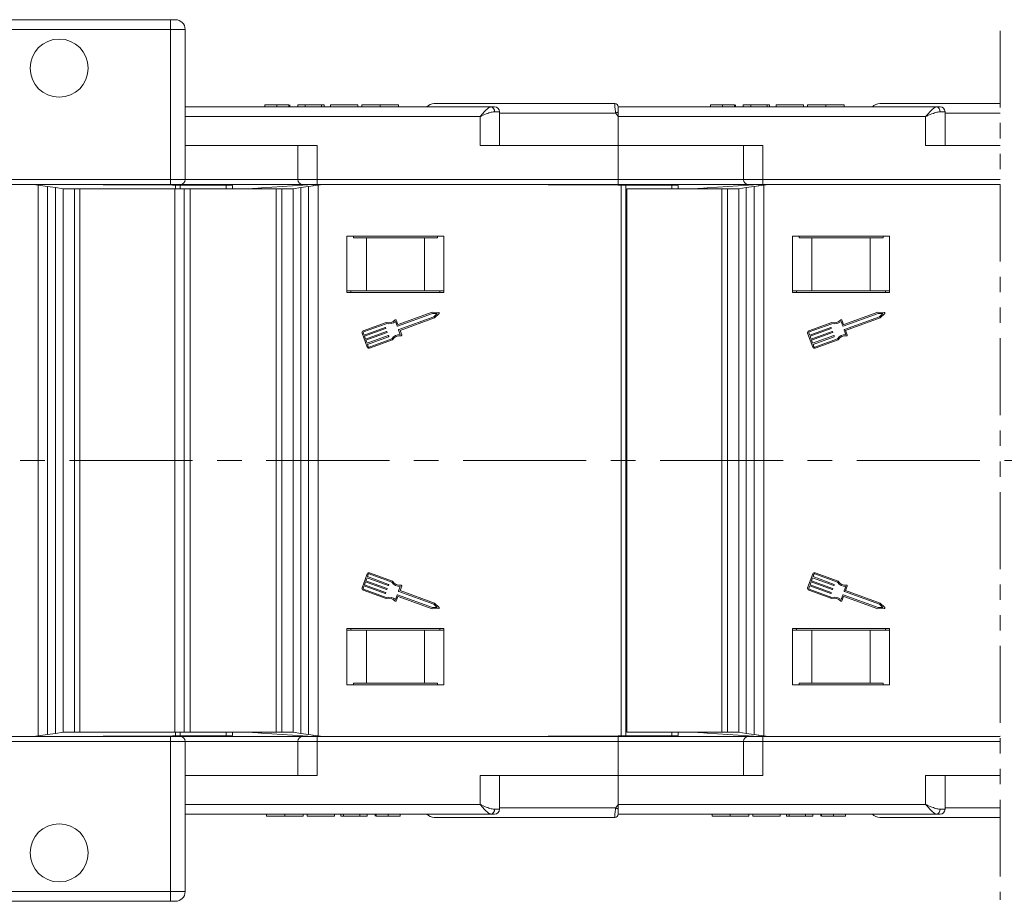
# Model space of a CAD drawing. Header units: millimetres. Extents: x 2471 to 3393, y -390 to 262.
# Tile 13 of 49: x 2968 to 3070, y -244 to -153. Entities that reach past the tile are written whole.
import ezdxf

# ---------------------------------------------------------------- set-up
doc = ezdxf.new("R2010")
doc.units = ezdxf.units.MM
doc.linetypes.add('CENTERX2', pattern=[20.32, 12.7, -2.54, 2.54, -2.54])
doc.linetypes.add('PHANTOM2', pattern=[31.75, 15.875, -3.175, 3.175, -3.175, 3.175, -3.175])

msp = doc.modelspace()

# ---------------------------------------------------------------- linework, layer by layer
at = {"color": 7, "linetype": 'Continuous', "lineweight": 15}
for p, q in [((2950.796, -153.131), (2983.846, -153.131)), ((2983.846, -153.131), (2983.846, -154.131)), ((2984.346, -153.131), (2983.846, -153.131)), ((2983.846, -154.131), (2950.796, -154.131)), ((2983.846, -169.631), (2983.846, -154.131)), ((2983.846, -154.131), (2985.346, -154.131)), ((2985.346, -154.131), (2985.346, -169.631)), ((2985.346, -162.131), (3016.907, -162.131)), ((2993.582, -161.931), (2993.582, -162.131)), ((2994.818, -161.931), (2994.818, -162.131)), ((2996.059, -161.931), (2996.059, -162.131)), ((2996.146, -161.931), (2996.146, -162.131)), ((2996.967, -161.931), (2996.967, -162.131)), ((2997.736, -161.931), (2996.967, -161.931)), ((2997.736, -161.931), (2997.736, -162.131)), ((2999.428, -161.931), (2997.736, -161.931)), ((2999.428, -161.931), (2999.428, -162.131)), ((2999.685, -161.931), (2999.428, -161.931)), ((2999.685, -161.931), (2999.685, -162.131)), ((3000.351, -161.931), (3000.351, -162.131)), ((3003.172, -161.931), (3000.351, -161.931)), ((3003.172, -161.931), (3003.172, -162.131)), ((3003.582, -161.931), (3003.582, -162.131)), ((3005.485, -161.931), (3005.485, -162.131)), ((3007.377, -161.931), (3007.377, -162.131)), ((3011.057, -161.781), (3029.707, -161.781)), ((3016.907, -162.131), (3017.289, -162.131)), ((3029.707, -161.781), (3029.707, -161.781)), ((3030.057, -162.131), (3030.057, -162.656)), ((3030.057, -162.131), (3062.907, -162.131)), ((3039.582, -161.931), (3039.582, -162.131)), ((3040.818, -161.931), (3040.818, -162.131)), ((3042.059, -161.931), (3042.059, -162.131)), ((3042.146, -161.931), (3042.146, -162.131)), ((3042.967, -161.931), (3042.967, -162.131)), ((3043.736, -161.931), (3042.967, -161.931)), ((3043.736, -161.931), (3043.736, -162.131)), ((3045.428, -161.931), (3043.736, -161.931)), ((3045.428, -161.931), (3045.428, -162.131)), ((3045.685, -161.931), (3045.428, -161.931)), ((3045.685, -161.931), (3045.685, -162.131)), ((3046.351, -161.931), (3046.351, -162.131)), ((3049.172, -161.931), (3046.351, -161.931)), ((3049.172, -161.931), (3049.172, -162.131)), ((3049.582, -161.931), (3049.582, -162.131)), ((3051.485, -161.931), (3051.485, -162.131)), ((3053.377, -161.931), (3053.377, -162.131)), ((3057.057, -161.781), (3069.496, -161.781)), ((3062.907, -162.131), (3063.289, -162.131)), ((3015.789, -163.131), (2985.346, -163.131)), ((3015.789, -166.131), (3015.789, -163.131)), ((3017.279, -162.631), (3017.789, -162.631)), ((3017.789, -166.131), (3017.789, -162.631)), ((3029.821, -162.781), (3017.789, -162.781)), ((3030.057, -162.656), (3030.057, -163.131)), ((3030.057, -163.131), (3030.057, -166.131)), ((3061.789, -163.131), (3030.057, -163.131)), ((3061.789, -166.131), (3061.789, -163.131)), ((3063.279, -162.631), (3063.789, -162.631)), ((3063.789, -166.131), (3063.789, -162.631)), ((3069.496, -162.781), (3063.789, -162.781)), ((2998.977, -166.131), (2985.346, -166.131)), ((2996.977, -166.131), (2996.977, -169.631)), ((2998.977, -166.131), (2998.977, -169.631)), ((3015.789, -166.131), (3030.057, -166.131)), ((3030.057, -166.131), (3030.057, -169.631)), ((3044.977, -166.131), (3030.057, -166.131)), ((3042.977, -166.131), (3042.977, -169.631)), ((3044.977, -166.131), (3044.977, -169.631)), ((3061.789, -166.131), (3069.495, -166.131)), ((2939.044, -169.631), (2983.846, -169.631)), ((2983.846, -170.131), (2983.846, -169.631)), ((2983.846, -169.631), (2985.346, -169.631)), ((2985.346, -169.631), (2996.977, -169.631)), ((2996.977, -169.631), (2998.977, -169.631)), ((2998.977, -169.631), (3030.057, -169.631)), ((2998.977, -169.631), (2998.977, -170.131)), ((3030.057, -169.631), (3030.057, -170.131)), ((3030.057, -169.631), (3042.977, -169.631)), ((3042.977, -169.631), (3044.977, -169.631)), ((3044.977, -169.631), (3069.495, -169.631)), ((3044.977, -169.631), (3044.977, -170.131)), ((2983.846, -170.131), (2939.044, -170.131)), ((2970.167, -170.2), (2969.695, -170.131)), ((2984.054, -170.201), (2969.699, -170.132)), ((2984.346, -170.228), (2969.701, -170.132)), ((2970.167, -198.631), (2970.167, -170.2)), ((2970.167, -170.2), (2971.151, -170.345)), ((2971.151, -170.345), (2971.151, -198.631)), ((2971.151, -170.345), (2971.973, -170.465)), ((2971.973, -198.631), (2971.973, -170.465)), ((2971.973, -170.465), (2972.761, -170.581)), ((2972.761, -198.631), (2972.761, -170.581)), ((2972.761, -170.581), (2973.929, -170.581)), ((2973.929, -198.631), (2973.929, -170.581)), ((2973.929, -170.581), (2974.49, -170.581)), ((2974.49, -198.631), (2974.49, -170.581)), ((2974.49, -170.581), (2984.291, -170.581)), ((2984.846, -170.131), (2983.846, -170.131)), ((2989.596, -170.228), (2984.054, -170.201)), ((2984.054, -170.226), (2984.054, -170.201)), ((2984.291, -170.581), (2985.259, -170.581)), ((2984.291, -198.631), (2984.291, -170.581)), ((2984.346, -170.228), (2984.846, -170.231)), ((2984.346, -170.581), (2984.346, -170.228)), ((2997.441, -170.131), (2984.846, -170.131)), ((2984.846, -170.231), (2984.846, -170.581)), ((2985.259, -198.631), (2985.259, -170.581)), ((2985.259, -170.581), (2985.857, -170.581)), ((2985.78, -170.581), (2994.762, -170.581)), ((2985.857, -198.631), (2985.857, -170.581)), ((2989.596, -170.228), (2990.253, -170.231)), ((2989.596, -170.581), (2989.596, -170.228)), ((2990.253, -170.231), (2990.253, -170.581)), ((2992.013, -170.581), (2992.289, -170.562)), ((2992.459, -170.55), (2992.289, -170.562)), ((2992.289, -170.562), (2992.289, -170.581)), ((2993.23, -170.497), (2992.459, -170.55)), ((2992.459, -170.581), (2992.459, -170.55)), ((2998.557, -170.131), (2993.23, -170.497)), ((2993.23, -170.497), (2993.23, -170.581)), ((2994.762, -170.581), (2994.762, -198.631)), ((2994.762, -170.581), (2995.322, -170.581)), ((2995.322, -170.581), (2995.322, -198.631)), ((2995.322, -170.581), (2996.49, -170.581)), ((2996.49, -170.581), (2997.278, -170.465)), ((2996.49, -170.581), (2996.49, -198.631)), ((2997.278, -170.465), (2998.1, -170.345)), ((2997.278, -170.465), (2997.278, -198.631)), ((2998.977, -170.131), (2997.477, -170.131)), ((2998.1, -170.345), (2999.085, -170.2)), ((2998.1, -198.631), (2998.1, -170.345)), ((2998.557, -170.278), (2998.557, -170.131)), ((3030.057, -170.131), (2998.977, -170.131)), ((2999.557, -170.131), (2999.085, -170.2)), ((2999.085, -170.2), (2999.085, -198.631)), ((3030.054, -170.201), (3015.557, -170.131)), ((3030.346, -170.228), (3015.557, -170.131)), ((3035.596, -170.228), (3030.054, -170.201)), ((3030.054, -170.226), (3030.054, -170.201)), ((3043.441, -170.131), (3030.057, -170.131)), ((3030.346, -198.631), (3030.346, -170.228)), ((3030.346, -170.228), (3030.846, -170.231)), ((3030.846, -170.231), (3030.846, -198.631)), ((3030.961, -170.581), (3030.961, -198.631)), ((3030.961, -170.581), (3040.762, -170.581)), ((3035.596, -170.228), (3036.253, -170.231)), ((3035.596, -170.581), (3035.596, -170.228)), ((3036.253, -170.231), (3036.253, -170.581)), ((3038.013, -170.581), (3038.289, -170.562)), ((3038.459, -170.55), (3038.289, -170.562)), ((3038.289, -170.562), (3038.289, -170.581)), ((3039.23, -170.497), (3038.459, -170.55)), ((3038.459, -170.581), (3038.459, -170.55)), ((3044.557, -170.131), (3039.23, -170.497)), ((3039.23, -170.497), (3039.23, -170.581)), ((3040.762, -170.581), (3040.762, -198.631)), ((3040.762, -170.581), (3041.322, -170.581)), ((3041.322, -170.581), (3041.322, -198.631)), ((3041.322, -170.581), (3042.49, -170.581)), ((3042.49, -170.581), (3043.278, -170.465)), ((3042.49, -170.581), (3042.49, -198.631)), ((3043.278, -170.465), (3044.1, -170.345)), ((3043.278, -170.465), (3043.278, -198.631)), ((3044.977, -170.131), (3043.477, -170.131)), ((3044.1, -170.345), (3045.085, -170.2)), ((3044.1, -198.631), (3044.1, -170.345)), ((3044.557, -170.278), (3044.557, -170.131)), ((3069.495, -170.131), (3044.977, -170.131)), ((3045.557, -170.131), (3045.085, -170.2)), ((3045.085, -170.2), (3045.085, -198.631)), ((3069.495, -170.169), (3061.557, -170.131)), ((3069.495, -170.183), (3061.557, -170.131)), ((3012.057, -175.481), (3002.057, -175.481)), ((3002.057, -175.481), (3002.057, -181.281)), ((3002.723, -175.631), (3002.723, -175.481)), ((3004.057, -175.631), (3002.723, -175.631)), ((3004.057, -181.131), (3004.057, -175.631)), ((3010.057, -175.631), (3004.057, -175.631)), ((3010.057, -181.131), (3010.057, -175.631)), ((3011.39, -175.631), (3010.057, -175.631)), ((3011.39, -175.481), (3011.39, -175.631)), ((3012.057, -181.281), (3012.057, -175.481)), ((3058.057, -175.481), (3048.057, -175.481)), ((3048.057, -175.481), (3048.057, -181.281)), ((3048.723, -175.631), (3048.723, -175.481)), ((3050.057, -175.631), (3048.723, -175.631)), ((3050.057, -181.131), (3050.057, -175.631)), ((3056.057, -175.631), (3050.057, -175.631)), ((3056.057, -181.131), (3056.057, -175.631)), ((3057.39, -175.631), (3056.057, -175.631)), ((3057.39, -175.481), (3057.39, -175.631)), ((3058.057, -181.281), (3058.057, -175.481)), ((3004.057, -181.131), (3002.057, -181.131)), ((3002.057, -181.281), (3012.057, -181.281)), ((3002.457, -181.131), (3002.457, -181.281)), ((3010.057, -181.131), (3004.057, -181.131)), ((3012.057, -181.131), (3010.057, -181.131)), ((3011.657, -181.131), (3011.657, -181.281)), ((3050.057, -181.131), (3048.057, -181.131)), ((3048.057, -181.281), (3058.057, -181.281)), ((3048.457, -181.131), (3048.457, -181.281)), ((3056.057, -181.131), (3050.057, -181.131)), ((3058.057, -181.131), (3056.057, -181.131)), ((3057.657, -181.131), (3057.657, -181.281)), ((3010.879, -183.443), (3007.267, -184.763)), ((3010.86, -183.315), (3007.343, -184.6)), ((3007.398, -185.123), (3011.011, -183.803)), ((3007.532, -185.21), (3011.079, -183.914)), ((3011.525, -183.349), (3010.86, -183.315)), ((3011.368, -183.469), (3010.879, -183.443)), ((3011.011, -183.803), (3011.368, -183.469)), ((3011.079, -183.914), (3011.565, -183.459)), ((3056.879, -183.443), (3053.267, -184.763)), ((3056.86, -183.315), (3053.343, -184.6)), ((3053.398, -185.123), (3057.011, -183.803)), ((3053.532, -185.21), (3057.079, -183.914)), ((3057.525, -183.349), (3056.86, -183.315)), ((3057.368, -183.469), (3056.879, -183.443)), ((3057.011, -183.803), (3057.368, -183.469)), ((3057.079, -183.914), (3057.565, -183.459)), ((3006.103, -184.373), (3003.725, -185.242)), ((3006.109, -184.507), (3003.768, -185.362)), ((3003.818, -185.684), (3005.992, -184.889)), ((3006.033, -184.909), (3006.054, -184.968)), ((3007.226, -184.744), (3007.057, -184.281)), ((3007.302, -184.581), (3007.143, -184.147)), ((3052.103, -184.373), (3049.725, -185.242)), ((3052.109, -184.507), (3049.768, -185.362)), ((3049.818, -185.684), (3051.992, -184.889)), ((3052.033, -184.909), (3052.054, -184.968)), ((3053.226, -184.744), (3053.057, -184.281)), ((3053.302, -184.581), (3053.143, -184.147)), ((3003.61, -185.488), (3004.136, -186.927)), ((3003.73, -185.444), (3003.818, -185.684)), ((3006.035, -185.009), (3003.862, -185.804)), ((3003.862, -185.804), (3003.971, -186.103)), ((3003.971, -186.103), (3006.145, -185.309)), ((3006.189, -185.429), (3004.015, -186.223)), ((3004.125, -186.523), (3006.298, -185.729)), ((3006.342, -185.849), (3004.169, -186.643)), ((3006.186, -185.328), (3006.208, -185.388)), ((3006.339, -185.748), (3006.361, -185.808)), ((3007.549, -185.628), (3007.379, -185.164)), ((3007.702, -185.674), (3007.532, -185.21)), ((3049.61, -185.488), (3050.136, -186.927)), ((3049.73, -185.444), (3049.818, -185.684)), ((3052.035, -185.009), (3049.862, -185.804)), ((3049.862, -185.804), (3049.971, -186.103)), ((3049.971, -186.103), (3052.145, -185.309)), ((3052.189, -185.429), (3050.015, -186.223)), ((3050.125, -186.523), (3052.298, -185.729)), ((3052.342, -185.849), (3050.169, -186.643)), ((3052.186, -185.328), (3052.208, -185.388)), ((3052.339, -185.748), (3052.361, -185.808)), ((3053.549, -185.628), (3053.379, -185.164)), ((3053.702, -185.674), (3053.532, -185.21)), ((3004.015, -186.223), (3004.125, -186.523)), ((3004.169, -186.643), (3004.256, -186.883)), ((3004.338, -186.921), (3006.679, -186.066)), ((3004.382, -187.041), (3006.76, -186.172)), ((3050.015, -186.223), (3050.125, -186.523)), ((3050.169, -186.643), (3050.256, -186.883)), ((3050.338, -186.921), (3052.679, -186.066)), ((3050.382, -187.041), (3052.76, -186.172)), ((2970.167, -227.062), (2970.167, -198.631)), ((2971.151, -198.631), (2971.151, -226.917)), ((2971.973, -226.796), (2971.973, -198.631)), ((2972.761, -226.681), (2972.761, -198.631)), ((2973.929, -226.681), (2973.929, -198.631)), ((2974.49, -226.681), (2974.49, -198.631)), ((2984.291, -226.681), (2984.291, -198.631)), ((2985.259, -226.681), (2985.259, -198.631)), ((2985.857, -226.681), (2985.857, -198.631)), ((2994.762, -198.631), (2994.762, -226.681)), ((2995.322, -198.631), (2995.322, -226.681)), ((2996.49, -198.631), (2996.49, -226.681)), ((2997.278, -198.631), (2997.278, -226.796)), ((2998.1, -226.917), (2998.1, -198.631)), ((2999.085, -198.631), (2999.085, -227.062)), ((3030.346, -227.034), (3030.346, -198.631)), ((3030.846, -198.631), (3030.846, -227.031)), ((3030.961, -198.631), (3030.961, -226.681)), ((3040.762, -198.631), (3040.762, -226.681)), ((3041.322, -198.631), (3041.322, -226.681)), ((3042.49, -198.631), (3042.49, -226.681)), ((3043.278, -198.631), (3043.278, -226.796)), ((3044.1, -226.917), (3044.1, -198.631)), ((3045.085, -198.631), (3045.085, -227.062)), ((3004.136, -210.335), (3003.61, -211.774)), ((3004.256, -210.379), (3004.169, -210.619)), ((3006.679, -211.196), (3004.338, -210.341)), ((3006.76, -211.09), (3004.382, -210.221)), ((3050.136, -210.335), (3049.61, -211.774)), ((3050.256, -210.379), (3050.169, -210.619)), ((3052.679, -211.196), (3050.338, -210.341)), ((3052.76, -211.09), (3050.382, -210.221)), ((3003.971, -211.158), (3003.862, -211.458)), ((3006.145, -211.952), (3003.971, -211.158)), ((3004.125, -210.739), (3004.015, -211.038)), ((3004.015, -211.038), (3006.189, -211.833)), ((3006.298, -211.533), (3004.125, -210.739)), ((3004.169, -210.619), (3006.342, -211.413)), ((3049.971, -211.158), (3049.862, -211.458)), ((3052.145, -211.952), (3049.971, -211.158)), ((3050.125, -210.739), (3050.015, -211.038)), ((3050.015, -211.038), (3052.189, -211.833)), ((3052.298, -211.533), (3050.125, -210.739)), ((3050.169, -210.619), (3052.342, -211.413)), ((3003.725, -212.02), (3006.103, -212.889)), ((3003.818, -211.578), (3003.73, -211.818)), ((3003.768, -211.9), (3006.109, -212.755)), ((3005.992, -212.372), (3003.818, -211.578)), ((3003.862, -211.458), (3006.035, -212.252)), ((3006.054, -212.293), (3006.033, -212.353)), ((3006.208, -211.873), (3006.186, -211.933)), ((3006.361, -211.454), (3006.339, -211.514)), ((3007.379, -212.098), (3007.549, -211.634)), ((3011.011, -213.458), (3007.398, -212.138)), ((3007.532, -212.051), (3007.702, -211.588)), ((3011.079, -213.347), (3007.532, -212.051)), ((3049.725, -212.02), (3052.103, -212.889)), ((3049.818, -211.578), (3049.73, -211.818)), ((3049.768, -211.9), (3052.109, -212.755)), ((3051.992, -212.372), (3049.818, -211.578)), ((3049.862, -211.458), (3052.035, -212.252)), ((3052.054, -212.293), (3052.033, -212.353)), ((3052.208, -211.873), (3052.186, -211.933)), ((3052.361, -211.454), (3052.339, -211.514)), ((3053.379, -212.098), (3053.549, -211.634)), ((3057.011, -213.458), (3053.398, -212.138)), ((3053.532, -212.051), (3053.702, -211.588)), ((3057.079, -213.347), (3053.532, -212.051)), ((3007.057, -212.981), (3007.226, -212.517)), ((3007.143, -213.115), (3007.302, -212.681)), ((3007.267, -212.498), (3010.879, -213.818)), ((3007.343, -212.662), (3010.86, -213.947)), ((3011.565, -213.802), (3011.079, -213.347)), ((3053.057, -212.981), (3053.226, -212.517)), ((3053.143, -213.115), (3053.302, -212.681)), ((3053.267, -212.498), (3056.879, -213.818)), ((3053.343, -212.662), (3056.86, -213.947)), ((3057.565, -213.802), (3057.079, -213.347)), ((3010.86, -213.947), (3011.525, -213.913)), ((3010.879, -213.818), (3011.368, -213.793)), ((3011.368, -213.793), (3011.011, -213.458)), ((3056.86, -213.947), (3057.525, -213.913)), ((3056.879, -213.818), (3057.368, -213.793)), ((3057.368, -213.793), (3057.011, -213.458)), ((3012.057, -215.981), (3002.057, -215.981)), ((3002.057, -215.981), (3002.057, -221.781)), ((3004.057, -216.131), (3002.057, -216.131)), ((3002.457, -215.981), (3002.457, -216.131)), ((3004.057, -216.131), (3004.057, -221.631)), ((3010.057, -216.131), (3004.057, -216.131)), ((3010.057, -216.131), (3010.057, -221.631)), ((3012.057, -216.131), (3010.057, -216.131)), ((3011.657, -215.981), (3011.657, -216.131)), ((3012.057, -221.781), (3012.057, -215.981)), ((3058.057, -215.981), (3048.057, -215.981)), ((3048.057, -215.981), (3048.057, -221.781)), ((3050.057, -216.131), (3048.057, -216.131)), ((3048.457, -215.981), (3048.457, -216.131)), ((3050.057, -216.131), (3050.057, -221.631)), ((3056.057, -216.131), (3050.057, -216.131)), ((3056.057, -216.131), (3056.057, -221.631)), ((3058.057, -216.131), (3056.057, -216.131)), ((3057.657, -215.981), (3057.657, -216.131)), ((3058.057, -221.781), (3058.057, -215.981)), ((3002.057, -221.781), (3012.057, -221.781)), ((3002.723, -221.631), (3002.723, -221.781)), ((3004.057, -221.631), (3002.723, -221.631)), ((3010.057, -221.631), (3004.057, -221.631)), ((3011.39, -221.631), (3010.057, -221.631)), ((3011.39, -221.781), (3011.39, -221.631)), ((3048.057, -221.781), (3058.057, -221.781)), ((3048.723, -221.631), (3048.723, -221.781)), ((3050.057, -221.631), (3048.723, -221.631)), ((3056.057, -221.631), (3050.057, -221.631)), ((3057.39, -221.631), (3056.057, -221.631)), ((3057.39, -221.781), (3057.39, -221.631)), ((2939.044, -227.131), (2983.846, -227.131)), ((2983.846, -227.631), (2939.044, -227.631)), ((2969.695, -227.131), (2970.167, -227.062)), ((2969.699, -227.13), (2984.054, -227.061)), ((2969.701, -227.13), (2984.346, -227.034)), ((2971.151, -226.917), (2970.167, -227.062)), ((2971.973, -226.796), (2971.151, -226.917)), ((2972.761, -226.681), (2971.973, -226.796)), ((2973.929, -226.681), (2972.761, -226.681)), ((2974.49, -226.681), (2973.929, -226.681)), ((2984.291, -226.681), (2974.49, -226.681)), ((2983.846, -227.631), (2983.846, -227.131)), ((2983.846, -227.131), (2984.846, -227.131)), ((2983.846, -243.131), (2983.846, -227.631)), ((2985.346, -227.631), (2983.846, -227.631)), ((2984.054, -227.061), (2989.596, -227.034)), ((2984.054, -227.061), (2984.054, -227.036)), ((2985.259, -226.681), (2984.291, -226.681)), ((2984.346, -227.034), (2984.346, -226.681)), ((2984.846, -227.031), (2984.346, -227.034)), ((2984.846, -226.681), (2984.846, -227.031)), ((2997.441, -227.131), (2984.846, -227.131)), ((2985.857, -226.681), (2985.259, -226.681)), ((2985.346, -227.631), (2985.346, -243.131)), ((2985.346, -227.631), (2996.977, -227.631)), ((2994.762, -226.681), (2985.857, -226.681)), ((2989.596, -227.034), (2989.596, -226.681)), ((2990.253, -227.031), (2989.596, -227.034)), ((2990.253, -226.681), (2990.253, -227.031)), ((2992.289, -226.7), (2992.013, -226.681)), ((2992.289, -226.681), (2992.289, -226.7)), ((2992.289, -226.7), (2992.459, -226.711)), ((2992.459, -226.711), (2992.459, -226.681)), ((2992.459, -226.711), (2993.23, -226.764)), ((2993.23, -226.681), (2993.23, -226.764)), ((2993.23, -226.764), (2998.557, -227.131)), ((2995.322, -226.681), (2994.762, -226.681)), ((2996.49, -226.681), (2995.322, -226.681)), ((2997.278, -226.796), (2996.49, -226.681)), ((2996.977, -227.631), (2996.977, -231.131)), ((2996.977, -227.631), (2998.977, -227.631)), ((2998.1, -226.917), (2997.278, -226.796)), ((2998.977, -227.131), (2997.477, -227.131)), ((2999.085, -227.062), (2998.1, -226.917)), ((2998.557, -227.131), (2998.557, -226.984)), ((3030.057, -227.131), (2998.977, -227.131)), ((2998.977, -227.631), (2998.977, -227.131)), ((2998.977, -227.631), (3030.057, -227.631)), ((2998.977, -231.131), (2998.977, -227.631)), ((2999.085, -227.062), (2999.557, -227.131)), ((3015.557, -227.131), (3030.346, -227.034)), ((3015.557, -227.131), (3030.054, -227.061)), ((3030.054, -227.061), (3035.596, -227.034)), ((3030.054, -227.061), (3030.054, -227.036)), ((3030.057, -227.631), (3030.057, -227.131)), ((3043.441, -227.131), (3030.057, -227.131)), ((3030.057, -231.131), (3030.057, -227.631)), ((3030.057, -227.631), (3042.977, -227.631)), ((3030.846, -227.031), (3030.346, -227.034)), ((3040.762, -226.681), (3030.961, -226.681)), ((3035.596, -227.034), (3035.596, -226.681)), ((3036.253, -227.031), (3035.596, -227.034)), ((3036.253, -226.681), (3036.253, -227.031)), ((3038.289, -226.7), (3038.013, -226.681)), ((3038.289, -226.681), (3038.289, -226.7)), ((3038.289, -226.7), (3038.459, -226.711)), ((3038.459, -226.711), (3038.459, -226.681)), ((3038.459, -226.711), (3039.23, -226.764)), ((3039.23, -226.681), (3039.23, -226.764)), ((3039.23, -226.764), (3044.557, -227.131)), ((3041.322, -226.681), (3040.762, -226.681)), ((3042.49, -226.681), (3041.322, -226.681)), ((3043.278, -226.796), (3042.49, -226.681)), ((3042.977, -227.631), (3042.977, -231.131)), ((3042.977, -227.631), (3044.977, -227.631)), ((3044.1, -226.917), (3043.278, -226.796)), ((3044.977, -227.131), (3043.477, -227.131)), ((3045.085, -227.062), (3044.1, -226.917)), ((3044.557, -227.131), (3044.557, -226.984)), ((3069.492, -227.131), (3044.977, -227.131)), ((3044.977, -227.631), (3044.977, -227.131)), ((3044.977, -227.631), (3069.492, -227.631)), ((3044.977, -231.131), (3044.977, -227.631)), ((3045.085, -227.062), (3045.557, -227.131)), ((3061.557, -227.131), (3069.492, -227.079)), ((3061.557, -227.131), (3069.492, -227.092)), ((2998.977, -231.131), (2985.346, -231.131)), ((3015.789, -231.131), (3015.789, -234.131)), ((3015.789, -231.131), (3030.057, -231.131)), ((3017.789, -234.631), (3017.789, -231.131)), ((3030.057, -234.131), (3030.057, -231.131)), ((3044.977, -231.131), (3030.057, -231.131)), ((3061.789, -231.131), (3061.789, -234.131)), ((3061.789, -231.131), (3069.492, -231.131)), ((3063.789, -234.631), (3063.789, -231.131)), ((3015.789, -234.131), (2985.346, -234.131)), ((3017.279, -234.631), (3017.789, -234.631)), ((3029.821, -234.481), (3017.789, -234.481)), ((3061.789, -234.131), (3030.057, -234.131)), ((3030.057, -234.606), (3030.057, -234.131)), ((3030.057, -235.131), (3030.057, -234.606)), ((3063.279, -234.631), (3063.789, -234.631)), ((3069.492, -234.481), (3063.789, -234.481)), ((2985.346, -235.131), (3016.907, -235.131)), ((2993.736, -235.331), (2993.736, -235.131)), ((2995.628, -235.331), (2995.628, -235.131)), ((2997.531, -235.331), (2997.531, -235.131)), ((2997.941, -235.331), (2997.941, -235.131)), ((2997.941, -235.331), (3000.762, -235.331)), ((3000.762, -235.331), (3000.762, -235.131)), ((3001.428, -235.331), (3001.428, -235.131)), ((3001.428, -235.331), (3001.685, -235.331)), ((3001.685, -235.331), (3001.685, -235.131)), ((3001.685, -235.331), (3003.377, -235.331)), ((3003.377, -235.331), (3003.377, -235.131)), ((3003.377, -235.331), (3004.146, -235.331)), ((3004.146, -235.331), (3004.146, -235.131)), ((3004.967, -235.331), (3004.967, -235.131)), ((3005.054, -235.331), (3005.054, -235.131)), ((3006.295, -235.331), (3006.295, -235.131)), ((3007.531, -235.331), (3007.531, -235.131)), ((3011.057, -235.481), (3029.707, -235.481)), ((3016.907, -235.131), (3017.289, -235.131)), ((3029.707, -235.481), (3029.707, -235.481)), ((3030.057, -235.131), (3062.907, -235.131)), ((3039.736, -235.331), (3039.736, -235.131)), ((3041.628, -235.331), (3041.628, -235.131)), ((3043.531, -235.331), (3043.531, -235.131)), ((3043.941, -235.331), (3043.941, -235.131)), ((3043.941, -235.331), (3046.762, -235.331)), ((3046.762, -235.331), (3046.762, -235.131)), ((3047.428, -235.331), (3047.428, -235.131)), ((3047.428, -235.331), (3047.685, -235.331)), ((3047.685, -235.331), (3047.685, -235.131)), ((3047.685, -235.331), (3049.377, -235.331)), ((3049.377, -235.331), (3049.377, -235.131)), ((3049.377, -235.331), (3050.146, -235.331)), ((3050.146, -235.331), (3050.146, -235.131)), ((3050.967, -235.331), (3050.967, -235.131)), ((3051.054, -235.331), (3051.054, -235.131)), ((3052.295, -235.331), (3052.295, -235.131)), ((3053.531, -235.331), (3053.531, -235.131)), ((3057.057, -235.481), (3069.492, -235.481)), ((3062.907, -235.131), (3063.289, -235.131)), ((2950.796, -243.131), (2983.846, -243.131)), ((2983.846, -243.131), (2985.346, -243.131)), ((2983.846, -243.131), (2983.846, -244.131)), ((2983.846, -244.131), (2950.796, -244.131)), ((2983.846, -244.131), (2984.346, -244.131))]:
    msp.add_line(p, q, dxfattribs=at)
at = {"color": 3, "linetype": 'PHANTOM2', "lineweight": 9, "ltscale": 0.5}
msp.add_line((3069.496, -154.268), (3069.491, -243.964), dxfattribs=at)
at = {"color": 1, "linetype": 'CENTERX2', "lineweight": 13}
msp.add_line((3311.23, -198.631), (2760.568, -198.631), dxfattribs=at)
at = {"color": 7, "linetype": 'Continuous', "lineweight": 15}
for centre in [(2972.346, -158.131), (2972.346, -239.131)]:
    msp.add_circle(centre, 3, dxfattribs=at)
for centre, radius, start, end in [((2984.346, -154.131), 1, 0, 90), ((3011.057, -162.781), 1, 90, 139.4584), ((3016.832, -162.575), 0.451, 352.91865, 80.4798), ((3017.289, -162.631), 0.5, 0, 90), ((3029.707, -162.131), 0.35, 0.00166, 90.00559), ((3029.707, -162.131), 0.35, 0, 90), ((3057.057, -162.781), 1, 90, 139.4584), ((3062.832, -162.575), 0.451, 352.91865, 80.4798), ((3063.289, -162.631), 0.5, 0, 90), ((3051.162, -202.677), 45.245, 117.80537, 118.14247), ((2984.846, -169.631), 0.5, 270, 360), ((2997.477, -169.631), 0.5, 180, 270), ((3043.477, -169.631), 0.5, 180, 270), ((3011.522, -183.413), 0.0638, 313.09192, 87.049), ((3057.522, -183.413), 0.0638, 313.09192, 87.049), ((3006.003, -184.919), 0.0319, 20.07046, 110.07046), ((3006.024, -184.979), 0.0319, 290.07046, 20.07046), ((3006.36, -183.46), 0.949, 254.2528, 315.58546), ((3006.36, -183.46), 1.076, 256.51116, 310.30711), ((3007.084, -184.169), 0.0638, 20.07046, 135.58546), ((3007.256, -184.733), 0.0319, 200.07046, 290.07046), ((3007.332, -184.57), 0.0319, 200.07046, 290.07046), ((3052.003, -184.919), 0.0319, 20.07046, 110.07046), ((3052.024, -184.979), 0.0319, 290.07046, 20.07046), ((3052.36, -183.46), 0.949, 254.2528, 315.58546), ((3052.36, -183.46), 1.076, 256.51116, 310.30711), ((3053.084, -184.169), 0.0638, 20.07046, 135.58546), ((3053.256, -184.733), 0.0319, 200.07046, 290.07046), ((3053.332, -184.57), 0.0319, 200.07046, 290.07046), ((3003.79, -185.422), 0.192, 110.07046, 200.07046), ((3003.79, -185.422), 0.0638, 110.07046, 200.07046), ((3006.156, -185.339), 0.0319, 20.07046, 110.07046), ((3006.178, -185.399), 0.0319, 290.07046, 20.07046), ((3006.309, -185.759), 0.0319, 20.07046, 110.07046), ((3006.331, -185.819), 0.0319, 290.07046, 20.07046), ((3007.546, -186.704), 1.076, 89.8338, 143.62975), ((3007.546, -186.704), 0.949, 84.55545, 145.88812), ((3007.409, -185.153), 0.0319, 110.07046, 200.07046), ((3007.642, -185.696), 0.0638, 264.55545, 20.07046), ((3049.79, -185.422), 0.192, 110.07046, 200.07046), ((3049.79, -185.422), 0.0638, 110.07046, 200.07046), ((3052.156, -185.339), 0.0319, 20.07046, 110.07046), ((3052.178, -185.399), 0.0319, 290.07046, 20.07046), ((3052.309, -185.759), 0.0319, 20.07046, 110.07046), ((3052.331, -185.819), 0.0319, 290.07046, 20.07046), ((3053.546, -186.704), 1.076, 89.8338, 143.62975), ((3053.546, -186.704), 0.949, 84.55545, 145.88812), ((3053.409, -185.153), 0.0319, 110.07046, 200.07046), ((3053.642, -185.696), 0.0638, 264.55545, 20.07046), ((3004.316, -186.861), 0.192, 200.07046, 290.07046), ((3004.316, -186.861), 0.0638, 200.07046, 290.07046), ((3050.316, -186.861), 0.192, 200.07046, 290.07046), ((3050.316, -186.861), 0.0638, 200.07046, 290.07046), ((3004.316, -210.401), 0.192, 69.92954, 159.92954), ((3004.316, -210.401), 0.0638, 69.92954, 159.92954), ((3050.316, -210.401), 0.192, 69.92954, 159.92954), ((3050.316, -210.401), 0.0638, 69.92954, 159.92954), ((3007.546, -210.558), 1.076, 216.37025, 270.1662), ((3007.546, -210.558), 0.949, 214.11188, 275.44455), ((3053.546, -210.558), 1.076, 216.37025, 270.1662), ((3053.546, -210.558), 0.949, 214.11188, 275.44455), ((3003.79, -211.84), 0.192, 159.92954, 249.92954), ((3003.79, -211.84), 0.0638, 159.92954, 249.92954), ((3006.003, -212.342), 0.0319, 249.92954, 339.92954), ((3006.024, -212.282), 0.0319, 339.92954, 69.92954), ((3006.156, -211.922), 0.0319, 249.92954, 339.92954), ((3006.178, -211.862), 0.0319, 339.92954, 69.92954), ((3006.309, -211.503), 0.0319, 249.92954, 339.92954), ((3006.331, -211.443), 0.0319, 339.92954, 69.92954), ((3007.409, -212.109), 0.0319, 159.92954, 249.92954), ((3007.642, -211.566), 0.0638, 339.92954, 95.44455), ((3049.79, -211.84), 0.192, 159.92954, 249.92954), ((3049.79, -211.84), 0.0638, 159.92954, 249.92954), ((3052.003, -212.342), 0.0319, 249.92954, 339.92954), ((3052.024, -212.282), 0.0319, 339.92954, 69.92954), ((3052.156, -211.922), 0.0319, 249.92954, 339.92954), ((3052.178, -211.862), 0.0319, 339.92954, 69.92954), ((3052.309, -211.503), 0.0319, 249.92954, 339.92954), ((3052.331, -211.443), 0.0319, 339.92954, 69.92954), ((3053.409, -212.109), 0.0319, 159.92954, 249.92954), ((3053.642, -211.566), 0.0638, 339.92954, 95.44455), ((3006.36, -213.802), 0.949, 44.41454, 105.7472), ((3006.36, -213.802), 1.076, 49.69289, 103.48884), ((3007.084, -213.093), 0.0638, 224.41454, 339.92954), ((3007.256, -212.528), 0.0319, 69.92954, 159.92954), ((3007.332, -212.692), 0.0319, 69.92954, 159.92954), ((3052.36, -213.802), 0.949, 44.41454, 105.7472), ((3052.36, -213.802), 1.076, 49.69289, 103.48884), ((3053.084, -213.093), 0.0638, 224.41454, 339.92954), ((3053.256, -212.528), 0.0319, 69.92954, 159.92954), ((3053.332, -212.692), 0.0319, 69.92954, 159.92954), ((3011.522, -213.849), 0.0638, 272.951, 46.90808), ((3057.522, -213.849), 0.0638, 272.951, 46.90808), ((2984.846, -227.631), 0.5, 360, 90), ((2997.477, -227.631), 0.5, 90, 180), ((3043.477, -227.631), 0.5, 90, 180), ((3016.832, -234.686), 0.451, 279.5202, 7.08135), ((3017.289, -234.631), 0.5, 270, 0), ((3051.162, -194.584), 45.245, 241.85753, 242.19463), ((3062.832, -234.686), 0.451, 279.5202, 7.08135), ((3063.289, -234.631), 0.5, 270, 0), ((3011.057, -234.481), 1, 220.5416, 270), ((3029.707, -235.131), 0.35, 269.99441, 359.99834), ((3029.707, -235.131), 0.35, 270, 0), ((3057.057, -234.481), 1, 220.5416, 270), ((2984.346, -243.131), 1, 270, 0)]:
    msp.add_arc(centre, radius, start, end, dxfattribs=at)
for points, knots in [([(2994.818, -161.931), (2994.623, -161.931), (2994.234, -161.931), (2993.789, -161.931), (2993.606, -161.931), (2993.59, -161.931), (2993.582, -161.931)], [0, 0, 0, 0, 0.2802457, 0.5584161, 0.7788266, 1, 1, 1, 1]), ([(2996.059, -161.931), (2995.996, -161.931), (2995.871, -161.931), (2995.43, -161.931), (2995.05, -161.931), (2994.818, -161.931)], [0, 0, 0, 0, 0.2801216, 0.5603549, 1, 1, 1, 1]), ([(3005.485, -161.931), (3005.189, -161.931), (3004.599, -161.931), (3003.936, -161.931), (3003.62, -161.931), (3003.595, -161.931), (3003.582, -161.931)], [0, 0, 0, 0, 0.2799425, 0.558704, 0.7790449, 1, 1, 1, 1]), ([(3007.377, -161.931), (3007.357, -161.931), (3007.318, -161.931), (3006.852, -161.931), (3006.181, -161.931), (3005.717, -161.931), (3005.485, -161.931)], [0, 0, 0, 0, 0.280551, 0.5594882, 0.779434, 1, 1, 1, 1]), ([(3016.907, -162.131), (3016.879, -162.134), (3016.823, -162.14), (3016.717, -162.192), (3016.588, -162.283), (3016.472, -162.387), (3016.315, -162.54), (3016.16, -162.706), (3015.995, -162.894), (3015.915, -162.985), (3015.87, -163.037), (3015.844, -163.067), (3015.821, -163.093), (3015.807, -163.11), (3015.798, -163.12), (3015.793, -163.126), (3015.79, -163.129), (3015.789, -163.131)], [0, 0, 0, 0, 0.10102949, 0.20494614, 0.33716829, 0.47429709, 0.5161999, 0.74365074, 0.85308987, 0.91424801, 0.93216977, 0.96013693, 0.97654495, 0.98619361, 0.99469798, 0.99593178, 1, 1, 1, 1]), ([(3029.821, -162.781), (3029.81, -162.744), (3029.774, -162.632), (3029.737, -162.421), (3029.712, -162.168), (3029.704, -161.946), (3029.705, -161.806), (3029.706, -161.789), (3029.707, -161.781)], [0, 0, 0, 0, 0.0736104, 0.2252813, 0.4127189, 0.6160541, 0.826783, 1, 1, 1, 1]), ([(3040.818, -161.931), (3040.623, -161.931), (3040.234, -161.931), (3039.789, -161.931), (3039.606, -161.931), (3039.59, -161.931), (3039.582, -161.931)], [0, 0, 0, 0, 0.2802457, 0.5584161, 0.7788266, 1, 1, 1, 1]), ([(3042.059, -161.931), (3041.996, -161.931), (3041.871, -161.931), (3041.43, -161.931), (3041.05, -161.931), (3040.818, -161.931)], [0, 0, 0, 0, 0.2801216, 0.5603549, 1, 1, 1, 1]), ([(3051.485, -161.931), (3051.189, -161.931), (3050.599, -161.931), (3049.936, -161.931), (3049.62, -161.931), (3049.595, -161.931), (3049.582, -161.931)], [0, 0, 0, 0, 0.2799425, 0.558704, 0.7790449, 1, 1, 1, 1]), ([(3053.377, -161.931), (3053.357, -161.931), (3053.318, -161.931), (3052.852, -161.931), (3052.181, -161.931), (3051.717, -161.931), (3051.485, -161.931)], [0, 0, 0, 0, 0.280551, 0.5594882, 0.779434, 1, 1, 1, 1]), ([(3062.907, -162.131), (3062.879, -162.134), (3062.823, -162.14), (3062.717, -162.192), (3062.588, -162.283), (3062.472, -162.387), (3062.315, -162.54), (3062.16, -162.706), (3061.995, -162.894), (3061.915, -162.985), (3061.87, -163.037), (3061.844, -163.067), (3061.821, -163.093), (3061.807, -163.11), (3061.798, -163.12), (3061.793, -163.126), (3061.79, -163.129), (3061.789, -163.131)], [0, 0, 0, 0, 0.10102949, 0.20494614, 0.33716829, 0.47429709, 0.5161999, 0.74365074, 0.85308987, 0.91424801, 0.93216977, 0.96013693, 0.97654495, 0.98619361, 0.99469798, 0.99593178, 1, 1, 1, 1]), ([(3015.789, -163.131), (3015.791, -163.13), (3015.802, -163.125), (3015.841, -163.108), (3015.886, -163.089), (3016.144, -162.977), (3016.54, -162.811), (3016.994, -162.656), (3017.2, -162.638), (3017.279, -162.631)], [0, 0, 0, 0, 0.0050875, 0.0203691, 0.0708073, 0.0890863, 0.5003107, 0.809226, 1, 1, 1, 1]), ([(3030.057, -163.131), (3030.056, -163.129), (3029.987, -163.036), (3029.902, -162.923), (3029.834, -162.802), (3029.821, -162.781)], [0, 0, 0, 0, 0.0120871, 0.8246302, 1, 1, 1, 1]), ([(3061.789, -163.131), (3061.791, -163.13), (3061.802, -163.125), (3061.841, -163.108), (3061.886, -163.089), (3062.144, -162.977), (3062.54, -162.811), (3062.994, -162.656), (3063.2, -162.638), (3063.279, -162.631)], [0, 0, 0, 0, 0.0050875, 0.0203691, 0.0708073, 0.0890863, 0.5003107, 0.809226, 1, 1, 1, 1]), ([(3015.789, -234.131), (3015.791, -234.132), (3015.802, -234.137), (3015.841, -234.153), (3015.886, -234.173), (3016.144, -234.284), (3016.54, -234.451), (3016.994, -234.606), (3017.2, -234.624), (3017.279, -234.631)], [0, 0, 0, 0, 0.0050875, 0.0203691, 0.0708073, 0.0890863, 0.5003107, 0.809226, 1, 1, 1, 1]), ([(3016.907, -235.131), (3016.879, -235.128), (3016.823, -235.121), (3016.717, -235.069), (3016.588, -234.978), (3016.472, -234.874), (3016.315, -234.721), (3016.16, -234.555), (3015.995, -234.368), (3015.915, -234.277), (3015.87, -234.225), (3015.844, -234.195), (3015.821, -234.168), (3015.807, -234.152), (3015.798, -234.142), (3015.793, -234.135), (3015.79, -234.133), (3015.789, -234.131)], [0, 0, 0, 0, 0.1010295, 0.2049461, 0.3371683, 0.4742971, 0.5161999, 0.7436507, 0.8530899, 0.914248, 0.9321698, 0.9601369, 0.976545, 0.9861936, 0.994698, 0.9959318, 1, 1, 1, 1]), ([(3029.821, -234.481), (3029.81, -234.518), (3029.774, -234.63), (3029.737, -234.84), (3029.712, -235.094), (3029.704, -235.316), (3029.705, -235.456), (3029.706, -235.473), (3029.707, -235.481)], [0, 0, 0, 0, 0.0736104, 0.2252813, 0.4127189, 0.6160541, 0.826783, 1, 1, 1, 1]), ([(3030.057, -234.131), (3030.056, -234.132), (3029.987, -234.225), (3029.902, -234.338), (3029.834, -234.459), (3029.821, -234.481)], [0, 0, 0, 0, 0.0120871, 0.8246302, 1, 1, 1, 1]), ([(3061.789, -234.131), (3061.791, -234.132), (3061.802, -234.137), (3061.841, -234.153), (3061.886, -234.173), (3062.144, -234.284), (3062.54, -234.451), (3062.994, -234.606), (3063.2, -234.624), (3063.279, -234.631)], [0, 0, 0, 0, 0.00508751, 0.02036912, 0.07080725, 0.08908627, 0.50031067, 0.809226, 1, 1, 1, 1]), ([(3062.907, -235.131), (3062.879, -235.128), (3062.823, -235.121), (3062.717, -235.069), (3062.588, -234.978), (3062.472, -234.874), (3062.315, -234.721), (3062.16, -234.555), (3061.995, -234.368), (3061.915, -234.277), (3061.87, -234.225), (3061.844, -234.195), (3061.821, -234.168), (3061.807, -234.152), (3061.798, -234.142), (3061.793, -234.135), (3061.79, -234.133), (3061.789, -234.131)], [0, 0, 0, 0, 0.1010295, 0.2049461, 0.3371683, 0.4742971, 0.5161999, 0.7436507, 0.8530899, 0.914248, 0.9321698, 0.9601369, 0.976545, 0.9861936, 0.994698, 0.9959318, 1, 1, 1, 1]), ([(2993.736, -235.331), (2993.756, -235.331), (2993.795, -235.331), (2994.261, -235.331), (2994.932, -235.331), (2995.396, -235.331), (2995.628, -235.331)], [0, 0, 0, 0, 0.280551, 0.5594882, 0.779434, 1, 1, 1, 1]), ([(2995.628, -235.331), (2995.924, -235.331), (2996.514, -235.331), (2997.177, -235.331), (2997.493, -235.331), (2997.518, -235.331), (2997.531, -235.331)], [0, 0, 0, 0, 0.27994249, 0.55870402, 0.77904493, 1, 1, 1, 1]), ([(3005.054, -235.331), (3005.117, -235.331), (3005.243, -235.331), (3005.683, -235.331), (3006.063, -235.331), (3006.295, -235.331)], [0, 0, 0, 0, 0.2801216, 0.5603549, 1, 1, 1, 1]), ([(3006.295, -235.331), (3006.49, -235.331), (3006.879, -235.331), (3007.324, -235.331), (3007.508, -235.331), (3007.523, -235.331), (3007.531, -235.331)], [0, 0, 0, 0, 0.2802457, 0.5584161, 0.7788266, 1, 1, 1, 1]), ([(3039.736, -235.331), (3039.756, -235.331), (3039.795, -235.331), (3040.261, -235.331), (3040.932, -235.331), (3041.396, -235.331), (3041.628, -235.331)], [0, 0, 0, 0, 0.280551, 0.5594882, 0.779434, 1, 1, 1, 1]), ([(3041.628, -235.331), (3041.924, -235.331), (3042.514, -235.331), (3043.177, -235.331), (3043.493, -235.331), (3043.518, -235.331), (3043.531, -235.331)], [0, 0, 0, 0, 0.27994249, 0.55870402, 0.77904493, 1, 1, 1, 1]), ([(3051.054, -235.331), (3051.117, -235.331), (3051.243, -235.331), (3051.683, -235.331), (3052.063, -235.331), (3052.295, -235.331)], [0, 0, 0, 0, 0.2801216, 0.5603549, 1, 1, 1, 1]), ([(3052.295, -235.331), (3052.49, -235.331), (3052.879, -235.331), (3053.324, -235.331), (3053.508, -235.331), (3053.523, -235.331), (3053.531, -235.331)], [0, 0, 0, 0, 0.2802457, 0.5584161, 0.7788266, 1, 1, 1, 1])]:
    msp.add_open_spline(points, degree=3, knots=knots, dxfattribs=at)

doc.saveas('drawing.dxf')
